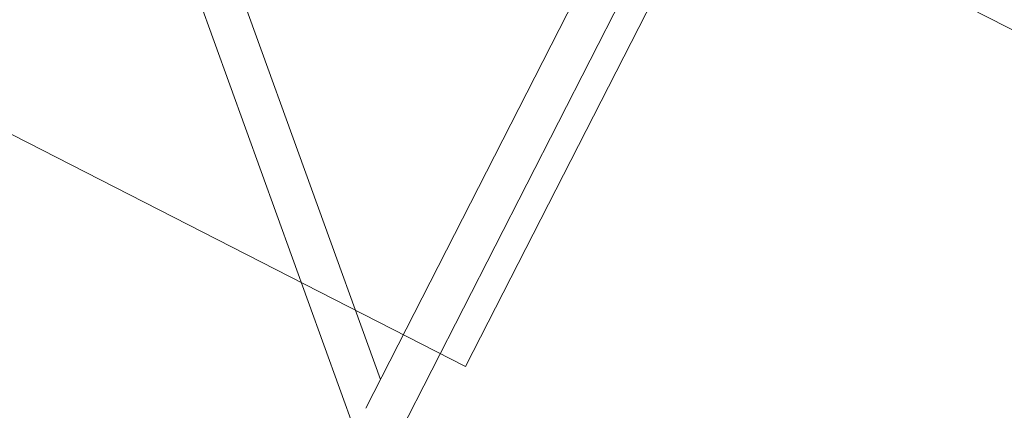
# Model space of a CAD drawing. Extents: x 5459245 to 5462690, y 5971016 to 5972523.
# Tile 126 of 198: x 5462451.607 to 5462451.986, y 5972213.023 to 5972213.173. Entities that reach past the tile are written whole.
import ezdxf

# ---------------------------------------------------------------- set-up
doc = ezdxf.new("R2010")
doc.units = 0
doc.layers.add('A_MAŁA ARCHITEKTURA', color=195, linetype='CONTINUOUS', lineweight=9)

# ---------------------------------------------------------------- blocks, each defined once
blk = doc.blocks.new('A$C43995eb0')
at = {"layer": 'A_MAŁA ARCHITEKTURA', "linetype": 'Continuous'}
for p, q in [((2185.89, -792.46), (2185.89, -116.75)), ((2434.32, -792.46), (2089.19, -792.46)), ((2091.71, -808.46), (2428.88, -808.46)), ((2416.4, -808.46), (2290.94, -942.8)), ((2302.63, -953.72), (2438.69, -808.04))]:
    blk.add_line(p, q, dxfattribs=at)
at = {"layer": 'A_MAŁA ARCHITEKTURA'}
for p, q in [((2397.12, -781.53), (2027.92, -781.53)), ((2397.12, -1481.29), (2397.12, -781.53))]:
    blk.add_line(p, q, dxfattribs=at)

msp = doc.modelspace()

# ---------------------------------------------------------------- block references
at = {"layer": 'A_MAŁA ARCHITEKTURA', "xscale": 0.001, "yscale": 0.001, "zscale": 0.001, "rotation": 242.9301705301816}
msp.add_blockref('A$C43995eb0', (5462453.5658, 5972214.81866), dxfattribs=at)

doc.saveas('drawing.dxf')
